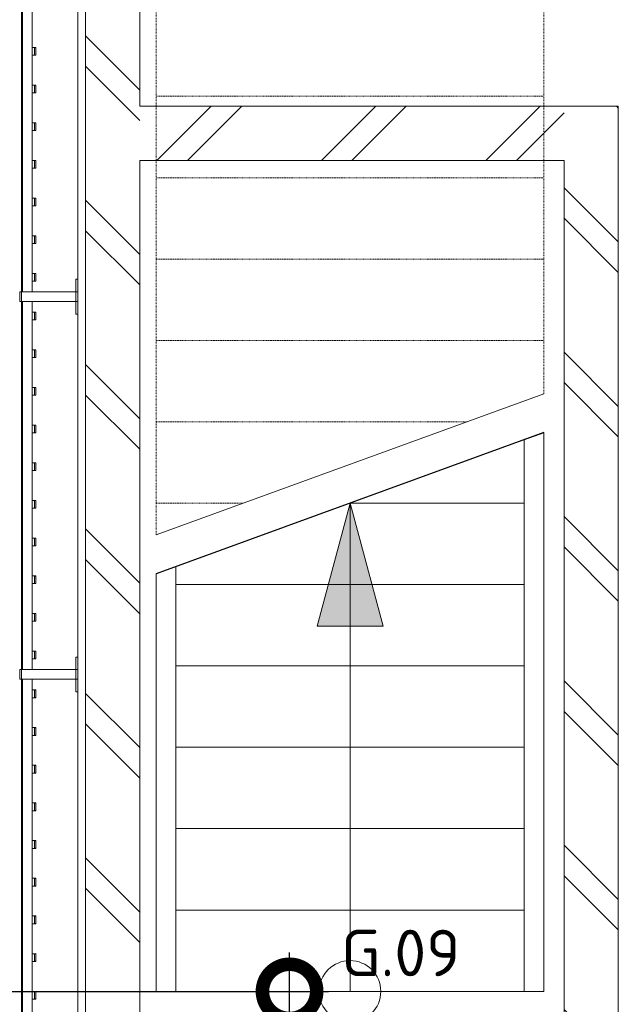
# Model space of a CAD drawing. Header units: millimetres. Extents: x 2016 to 102618, y -16590 to 68005.
# Tile 213 of 256: x 88250 to 89794, y 17367 to 19908. Entities that reach past the tile are written whole.
import ezdxf

# ---------------------------------------------------------------- set-up
doc = ezdxf.new("R2010")
doc.units = ezdxf.units.MM
for name, pattern in [('dash 2_2', [4, 2, -2]), ('dash_M', [3, 1.5, -1.5]), ('dash_S', [2, 1, -1])]:
    doc.linetypes.add(name, pattern=pattern)
for name, color, linetype, lineweight in [('A-ANNO-DIMS', 211, 'Continuous', 9), ('A-AREA-IDEN', 2, 'Continuous', 9), ('A-FLOR-HRAL', 11, 'Continuous', 13), ('A-WALL', 113, 'Continuous', 13), ('A-WALL-PATT', 111, 'Continuous', 25), ('I-FURN', 30, 'Continuous', 13), ('S-STRS', 31, 'Continuous', 13), ('S-STRS-ANNO', 31, 'Continuous', 9), ('S-STRS-MBND', 31, 'dash 2_2', 13)]:
    doc.layers.add(name, color=color, linetype=linetype, lineweight=lineweight)
doc.styles.add('ISOCPEUR_2', font='isocpeur.ttf', dxfattribs={"height": 180})
doc.styles.add('ISOCPEUR_4', font='isocpeur.ttf', dxfattribs={"height": 120})
doc.dimstyles.new('00_VCS_maatvoering_1_8_3', dxfattribs={"dimscale": 304.8, "dimtxt": 179.276612, "dimasz": 0.918635, "dimexe": 0.328084, "dimexo": 0.0625, "dimgap": 0.164042, "dimtad": 1, "dimdec": 0, "dimzin": 0, "dimdsep": 46, "dimtxsty": 'ISOCPEUR_2', "dimblk1": 'DOTSMALL', "dimblk2": 'DOTSMALL', "dimsah": 1, "dimcen": 0.09, "dimdle": 0.328084, "dimadec": 0, "dimazin": 0, "dimtfac": 1, "dimtdec": 4, "dimtix": 1, "dimtmove": 0, "dimatfit": 3, "dimfxl": 0.328084, "dimfxlon": 1, "dimtvp": 1, "dimtolj": 1, "dimtzin": 0, "dimarcsym": 2})

# ---------------------------------------------------------------- blocks, each defined once
blk = doc.blocks.new('79_VCS_FU_zitbank_kleedkamers - 79_VCS_FU_zitbank_kleedkamers-V7-00 Begane grond')
at = {"layer": 'I-FURN'}
for p, q in [((6055, 0), (6055, -5.1)), ((6055, -5.1), (6087.5, -5.1)), ((6087.5, -5), (6087.5, 0)), ((6112.5, 0), (6087.5, 0)), ((6087.5, -145), (6087.5, -5)), ((6112.5, -5), (6087.5, -5)), ((6112.5, 0), (6112.5, -5)), ((6112.5, -5), (6112.5, -145)), ((6112.5, -5.1), (6145, -5.1)), ((6145, -5.1), (6145, 0)), ((7030, 0), (7030, -5.1)), ((7030, -5.1), (7062.5, -5.1)), ((7062.5, -5), (7062.5, 0)), ((7087.5, 0), (7062.5, 0)), ((7062.5, -145), (7062.5, -5)), ((7087.5, -5), (7062.5, -5)), ((7087.5, 0), (7087.5, -5)), ((7087.5, -5), (7087.5, -145)), ((7087.5, -5.1), (7120, -5.1)), ((7120, -5.1), (7120, 0)), ((5137.5, -117.5), (6087.5, -117.5)), ((5456.7, -110.5), (5456.7, -109.5)), ((5456.7, -110.7), (5456.7, -116.5)), ((5475.7, -108.5), (5457.6, -108.5)), ((5457.7, -111.5), (5475.7, -111.5)), ((5476.7, -109.5), (5476.7, -110.5)), ((5476.7, -116.5), (5476.7, -110.8)), ((5553.9, -110.5), (5553.9, -109.5)), ((5553.9, -110.7), (5553.9, -116.5)), ((5572.9, -108.5), (5554.9, -108.5)), ((5554.9, -111.5), (5572.9, -111.5)), ((5573.9, -109.5), (5573.9, -110.5)), ((5573.9, -116.5), (5573.9, -110.8)), ((5651.1, -110.5), (5651.1, -109.5)), ((5651.1, -110.7), (5651.1, -116.5)), ((5670.1, -108.5), (5652.1, -108.5)), ((5652.1, -111.5), (5670.1, -111.5)), ((5671.1, -109.5), (5671.1, -110.5)), ((5671.1, -116.5), (5671.1, -110.8)), ((5748.3, -110.5), (5748.3, -109.5)), ((5748.3, -110.7), (5748.3, -116.5)), ((5767.4, -108.5), (5749.3, -108.5)), ((5749.3, -111.5), (5767.4, -111.5)), ((5768.3, -109.5), (5768.3, -110.5)), ((5768.3, -116.5), (5768.3, -110.8)), ((5845.6, -110.5), (5845.6, -109.5)), ((5845.6, -110.7), (5845.6, -116.5)), ((5864.6, -108.5), (5846.5, -108.5)), ((5846.6, -111.5), (5864.6, -111.5)), ((5865.6, -109.5), (5865.6, -110.5)), ((5865.6, -116.5), (5865.6, -110.8)), ((5942.8, -110.5), (5942.8, -109.5)), ((5942.8, -110.7), (5942.8, -116.5)), ((5961.8, -108.5), (5943.8, -108.5)), ((5943.8, -111.5), (5961.8, -111.5)), ((5962.8, -109.5), (5962.8, -110.5)), ((5962.8, -116.5), (5962.8, -110.8)), ((6040, -110.5), (6040, -109.5)), ((6040, -110.7), (6040, -116.5)), ((6059, -108.5), (6041, -108.5)), ((6041, -111.5), (6059, -111.5)), ((6060, -109.5), (6060, -110.5)), ((6060, -116.5), (6060, -110.8)), ((6112.5, -117.5), (7062.5, -117.5)), ((6140, -110.5), (6140, -109.5)), ((6140, -110.7), (6140, -116.5)), ((6159, -108.5), (6141, -108.5)), ((6141, -111.5), (6159, -111.5)), ((6160, -109.5), (6160, -110.5)), ((6160, -116.5), (6160, -110.8)), ((6237.2, -110.5), (6237.2, -109.5)), ((6237.2, -110.7), (6237.2, -116.5)), ((6256.3, -108.5), (6238.2, -108.5)), ((6238.2, -111.5), (6256.3, -111.5)), ((6257.2, -109.5), (6257.2, -110.5)), ((6257.2, -116.5), (6257.2, -110.8)), ((6334.4, -110.5), (6334.4, -109.5)), ((6334.4, -110.7), (6334.4, -116.5)), ((6353.5, -108.5), (6335.4, -108.5)), ((6335.4, -111.5), (6353.5, -111.5)), ((6354.4, -109.5), (6354.4, -110.5)), ((6354.4, -116.5), (6354.4, -110.8)), ((6431.7, -110.5), (6431.7, -109.5)), ((6431.7, -110.7), (6431.7, -116.5)), ((6450.7, -108.5), (6432.6, -108.5)), ((6432.7, -111.5), (6450.7, -111.5)), ((6451.7, -109.5), (6451.7, -110.5)), ((6451.7, -116.5), (6451.7, -110.8)), ((6528.9, -110.5), (6528.9, -109.5)), ((6528.9, -110.7), (6528.9, -116.5)), ((6547.9, -108.5), (6529.9, -108.5)), ((6529.9, -111.5), (6547.9, -111.5)), ((6548.9, -109.5), (6548.9, -110.5)), ((6548.9, -116.5), (6548.9, -110.8)), ((6626.1, -110.5), (6626.1, -109.5)), ((6626.1, -110.7), (6626.1, -116.5)), ((6645.1, -108.5), (6627.1, -108.5)), ((6627.1, -111.5), (6645.1, -111.5)), ((6646.1, -109.5), (6646.1, -110.5)), ((6646.1, -116.5), (6646.1, -110.8)), ((6723.3, -110.5), (6723.3, -109.5)), ((6723.3, -110.7), (6723.3, -116.5)), ((6742.4, -108.5), (6724.3, -108.5)), ((6724.3, -111.5), (6742.4, -111.5)), ((6743.3, -109.5), (6743.3, -110.5)), ((6743.3, -116.5), (6743.3, -110.8)), ((6820.6, -110.5), (6820.6, -109.5)), ((6820.6, -110.7), (6820.6, -116.5)), ((6839.6, -108.5), (6821.5, -108.5)), ((6821.6, -111.5), (6839.6, -111.5)), ((6840.6, -109.5), (6840.6, -110.5)), ((6840.6, -116.5), (6840.6, -110.8)), ((6917.8, -110.5), (6917.8, -109.5)), ((6917.8, -110.7), (6917.8, -116.5)), ((6936.8, -108.5), (6918.8, -108.5)), ((6918.8, -111.5), (6936.8, -111.5)), ((6937.8, -109.5), (6937.8, -110.5)), ((6937.8, -116.5), (6937.8, -110.8)), ((7015, -110.5), (7015, -109.5)), ((7015, -110.7), (7015, -116.5)), ((7034, -108.5), (7016, -108.5)), ((7016, -111.5), (7034, -111.5)), ((7035, -109.5), (7035, -110.5)), ((7035, -116.5), (7035, -110.8)), ((7087.5, -117.5), (8037.5, -117.5)), ((7115, -110.5), (7115, -109.5)), ((7115, -110.7), (7115, -116.5)), ((7134, -108.5), (7116, -108.5)), ((7116, -111.5), (7134, -111.5)), ((7135, -109.5), (7135, -110.5)), ((7135, -116.5), (7135, -110.8)), ((7212.2, -110.5), (7212.2, -109.5)), ((7212.2, -110.7), (7212.2, -116.5)), ((7231.3, -108.5), (7213.2, -108.5)), ((7213.2, -111.5), (7231.3, -111.5)), ((7232.2, -109.5), (7232.2, -110.5)), ((7232.2, -116.5), (7232.2, -110.8)), ((7309.4, -110.5), (7309.4, -109.5)), ((7309.4, -110.7), (7309.4, -116.5)), ((7328.5, -108.5), (7310.4, -108.5)), ((7310.4, -111.5), (7328.5, -111.5)), ((7329.4, -109.5), (7329.4, -110.5)), ((7329.4, -116.5), (7329.4, -110.8)), ((7406.7, -110.5), (7406.7, -109.5)), ((7406.7, -110.7), (7406.7, -116.5)), ((7425.7, -108.5), (7407.6, -108.5)), ((7407.7, -111.5), (7425.7, -111.5)), ((7426.7, -109.5), (7426.7, -110.5)), ((7426.7, -116.5), (7426.7, -110.8)), ((7503.9, -110.5), (7503.9, -109.5)), ((7503.9, -110.7), (7503.9, -116.5)), ((7522.9, -108.5), (7504.9, -108.5)), ((7504.9, -111.5), (7522.9, -111.5)), ((7523.9, -109.5), (7523.9, -110.5)), ((7523.9, -116.5), (7523.9, -110.8)), ((7601.1, -110.5), (7601.1, -109.5)), ((7601.1, -110.7), (7601.1, -116.5)), ((7620.1, -108.5), (7602.1, -108.5)), ((7602.1, -111.5), (7620.1, -111.5)), ((7621.1, -109.5), (7621.1, -110.5)), ((7621.1, -116.5), (7621.1, -110.8)), ((7698.3, -110.5), (7698.3, -109.5)), ((7698.3, -110.7), (7698.3, -116.5)), ((7717.4, -108.5), (7699.3, -108.5)), ((7699.3, -111.5), (7717.4, -111.5)), ((7718.3, -109.5), (7718.3, -110.5)), ((7718.3, -116.5), (7718.3, -110.8)), ((7795.6, -110.5), (7795.6, -109.5)), ((7795.6, -110.7), (7795.6, -116.5)), ((7814.6, -108.5), (7796.5, -108.5)), ((7796.6, -111.5), (7814.6, -111.5)), ((7815.6, -109.5), (7815.6, -110.5)), ((7815.6, -116.5), (7815.6, -110.8)), ((7892.8, -110.5), (7892.8, -109.5)), ((7892.8, -110.7), (7892.8, -116.5)), ((7911.8, -108.5), (7893.8, -108.5)), ((7893.8, -111.5), (7911.8, -111.5)), ((7912.8, -109.5), (7912.8, -110.5)), ((7912.8, -116.5), (7912.8, -110.8)), ((6087.5, -142.5), (5137.5, -142.5)), ((6087.5, -145), (5137.5, -145)), ((6087.5, -150), (6087.5, -145)), ((6112.5, -145), (6087.5, -145)), ((6112.5, -145), (6087.5, -145)), ((6112.5, -150), (6087.5, -150)), ((7062.5, -142.5), (6112.5, -142.5)), ((6112.5, -145), (6112.5, -150)), ((7062.5, -145), (6112.5, -145)), ((7062.5, -150), (7062.5, -145)), ((7087.5, -145), (7062.5, -145)), ((7087.5, -145), (7062.5, -145)), ((7087.5, -150), (7062.5, -150)), ((8037.5, -142.5), (7087.5, -142.5)), ((7087.5, -145), (7087.5, -150)), ((8037.5, -145), (7087.5, -145))]:
    blk.add_line(p, q, dxfattribs=at)
at = {"layer": 'I-FURN', "flags": 128}
for points in [[(5456.7, -117.5), (5456.7, -117.4), (5456.7, -117.3), (5456.7, -117.2), (5456.7, -117.1), (5456.7, -117), (5456.7, -117), (5456.7, -116.9), (5456.7, -116.8), (5456.7, -116.7), (5456.7, -116.6), (5456.7, -116.5), (5456.7, -116.4), (5456.7, -116.3), (5456.7, -116.3), (5456.7, -116.2), (5456.7, -116.1), (5456.7, -116), (5456.7, -116), (5456.7, -115.9), (5456.7, -115.8), (5456.7, -115.8), (5456.7, -115.7), (5456.7, -115.7)], [(5476.7, -115.7), (5476.7, -115.7), (5476.7, -115.8), (5476.7, -115.8), (5476.7, -115.9), (5476.7, -116), (5476.7, -116.1), (5476.7, -116.1), (5476.7, -116.2), (5476.7, -116.3), (5476.7, -116.4), (5476.7, -116.4), (5476.7, -116.5), (5476.7, -116.6), (5476.7, -116.7), (5476.7, -116.8), (5476.7, -116.9), (5476.7, -117), (5476.7, -117.1), (5476.7, -117.2), (5476.7, -117.3), (5476.7, -117.4), (5476.7, -117.5)], [(5553.9, -117.5), (5553.9, -117.4), (5553.9, -117.3), (5553.9, -117.2), (5553.9, -117.1), (5553.9, -117), (5553.9, -117), (5553.9, -116.9), (5553.9, -116.8), (5553.9, -116.7), (5553.9, -116.6), (5553.9, -116.5), (5553.9, -116.4), (5553.9, -116.3), (5553.9, -116.3), (5553.9, -116.2), (5553.9, -116.1), (5553.9, -116), (5553.9, -116), (5553.9, -115.9), (5553.9, -115.8), (5553.9, -115.8), (5553.9, -115.7), (5553.9, -115.7)], [(5573.9, -115.7), (5573.9, -115.7), (5573.9, -115.8), (5573.9, -115.8), (5573.9, -115.9), (5573.9, -116), (5573.9, -116.1), (5573.9, -116.1), (5573.9, -116.2), (5573.9, -116.3), (5573.9, -116.4), (5573.9, -116.4), (5573.9, -116.5), (5573.9, -116.6), (5573.9, -116.7), (5573.9, -116.8), (5573.9, -116.9), (5573.9, -117), (5573.9, -117.1), (5573.9, -117.2), (5573.9, -117.3), (5573.9, -117.4), (5573.9, -117.5)], [(5651.1, -117.5), (5651.1, -117.4), (5651.1, -117.3), (5651.1, -117.2), (5651.1, -117.1), (5651.1, -117), (5651.1, -117), (5651.1, -116.9), (5651.1, -116.8), (5651.1, -116.7), (5651.1, -116.6), (5651.1, -116.5), (5651.1, -116.4), (5651.1, -116.3), (5651.1, -116.3), (5651.1, -116.2), (5651.1, -116.1), (5651.1, -116), (5651.1, -116), (5651.1, -115.9), (5651.1, -115.8), (5651.1, -115.8), (5651.1, -115.7), (5651.1, -115.7)], [(5671.1, -115.7), (5671.1, -115.7), (5671.1, -115.8), (5671.1, -115.8), (5671.1, -115.9), (5671.1, -116), (5671.1, -116.1), (5671.1, -116.1), (5671.1, -116.2), (5671.1, -116.3), (5671.1, -116.4), (5671.1, -116.4), (5671.1, -116.5), (5671.1, -116.6), (5671.1, -116.7), (5671.1, -116.8), (5671.1, -116.9), (5671.1, -117), (5671.1, -117.1), (5671.1, -117.2), (5671.1, -117.3), (5671.1, -117.4), (5671.1, -117.5)], [(5748.3, -117.5), (5748.3, -117.4), (5748.3, -117.3), (5748.3, -117.2), (5748.3, -117.1), (5748.3, -117), (5748.3, -117), (5748.3, -116.9), (5748.3, -116.8), (5748.3, -116.7), (5748.3, -116.6), (5748.3, -116.5), (5748.3, -116.4), (5748.3, -116.3), (5748.3, -116.3), (5748.3, -116.2), (5748.3, -116.1), (5748.3, -116), (5748.3, -116), (5748.3, -115.9), (5748.3, -115.8), (5748.3, -115.8), (5748.3, -115.7), (5748.3, -115.7)], [(5768.3, -115.7), (5768.3, -115.7), (5768.3, -115.8), (5768.3, -115.8), (5768.3, -115.9), (5768.3, -116), (5768.3, -116.1), (5768.3, -116.1), (5768.3, -116.2), (5768.3, -116.3), (5768.3, -116.4), (5768.3, -116.4), (5768.3, -116.5), (5768.3, -116.6), (5768.3, -116.7), (5768.3, -116.8), (5768.3, -116.9), (5768.3, -117), (5768.3, -117.1), (5768.3, -117.2), (5768.3, -117.3), (5768.3, -117.4), (5768.3, -117.5)], [(5845.6, -117.5), (5845.6, -117.4), (5845.6, -117.3), (5845.6, -117.2), (5845.6, -117.1), (5845.6, -117), (5845.6, -117), (5845.6, -116.9), (5845.6, -116.8), (5845.6, -116.7), (5845.6, -116.6), (5845.6, -116.5), (5845.6, -116.4), (5845.6, -116.3), (5845.6, -116.3), (5845.6, -116.2), (5845.6, -116.1), (5845.6, -116), (5845.6, -116), (5845.6, -115.9), (5845.6, -115.8), (5845.6, -115.8), (5845.6, -115.7), (5845.6, -115.7)], [(5865.6, -115.7), (5865.6, -115.7), (5865.6, -115.8), (5865.6, -115.8), (5865.6, -115.9), (5865.6, -116), (5865.6, -116.1), (5865.6, -116.1), (5865.6, -116.2), (5865.6, -116.3), (5865.6, -116.4), (5865.6, -116.4), (5865.6, -116.5), (5865.6, -116.6), (5865.6, -116.7), (5865.6, -116.8), (5865.6, -116.9), (5865.6, -117), (5865.6, -117.1), (5865.6, -117.2), (5865.6, -117.3), (5865.6, -117.4), (5865.6, -117.5)], [(5942.8, -117.5), (5942.8, -117.4), (5942.8, -117.3), (5942.8, -117.2), (5942.8, -117.1), (5942.8, -117), (5942.8, -117), (5942.8, -116.9), (5942.8, -116.8), (5942.8, -116.7), (5942.8, -116.6), (5942.8, -116.5), (5942.8, -116.4), (5942.8, -116.3), (5942.8, -116.3), (5942.8, -116.2), (5942.8, -116.1), (5942.8, -116), (5942.8, -116), (5942.8, -115.9), (5942.8, -115.8), (5942.8, -115.8), (5942.8, -115.7), (5942.8, -115.7)], [(5962.8, -115.7), (5962.8, -115.7), (5962.8, -115.8), (5962.8, -115.8), (5962.8, -115.9), (5962.8, -116), (5962.8, -116.1), (5962.8, -116.1), (5962.8, -116.2), (5962.8, -116.3), (5962.8, -116.4), (5962.8, -116.4), (5962.8, -116.5), (5962.8, -116.6), (5962.8, -116.7), (5962.8, -116.8), (5962.8, -116.9), (5962.8, -117), (5962.8, -117.1), (5962.8, -117.2), (5962.8, -117.3), (5962.8, -117.4), (5962.8, -117.5)], [(6040, -117.5), (6040, -117.4), (6040, -117.3), (6040, -117.2), (6040, -117.1), (6040, -117), (6040, -117), (6040, -116.9), (6040, -116.8), (6040, -116.7), (6040, -116.6), (6040, -116.5), (6040, -116.4), (6040, -116.3), (6040, -116.3), (6040, -116.2), (6040, -116.1), (6040, -116), (6040, -116), (6040, -115.9), (6040, -115.8), (6040, -115.8), (6040, -115.7), (6040, -115.7)], [(6060, -115.7), (6060, -115.7), (6060, -115.8), (6060, -115.8), (6060, -115.9), (6060, -116), (6060, -116.1), (6060, -116.1), (6060, -116.2), (6060, -116.3), (6060, -116.4), (6060, -116.4), (6060, -116.5), (6060, -116.6), (6060, -116.7), (6060, -116.8), (6060, -116.9), (6060, -117), (6060, -117.1), (6060, -117.2), (6060, -117.3), (6060, -117.4), (6060, -117.5)], [(6140, -117.5), (6140, -117.4), (6140, -117.3), (6140, -117.2), (6140, -117.1), (6140, -117), (6140, -117), (6140, -116.9), (6140, -116.8), (6140, -116.7), (6140, -116.6), (6140, -116.5), (6140, -116.4), (6140, -116.3), (6140, -116.3), (6140, -116.2), (6140, -116.1), (6140, -116), (6140, -116), (6140, -115.9), (6140, -115.8), (6140, -115.8), (6140, -115.7), (6140, -115.7)], [(6160, -115.7), (6160, -115.7), (6160, -115.8), (6160, -115.8), (6160, -115.9), (6160, -116), (6160, -116.1), (6160, -116.1), (6160, -116.2), (6160, -116.3), (6160, -116.4), (6160, -116.4), (6160, -116.5), (6160, -116.6), (6160, -116.7), (6160, -116.8), (6160, -116.9), (6160, -117), (6160, -117.1), (6160, -117.2), (6160, -117.3), (6160, -117.4), (6160, -117.5)], [(6237.2, -117.5), (6237.2, -117.4), (6237.2, -117.3), (6237.2, -117.2), (6237.2, -117.1), (6237.2, -117), (6237.2, -117), (6237.2, -116.9), (6237.2, -116.8), (6237.2, -116.7), (6237.2, -116.6), (6237.2, -116.5), (6237.2, -116.4), (6237.2, -116.3), (6237.2, -116.3), (6237.2, -116.2), (6237.2, -116.1), (6237.2, -116), (6237.2, -116), (6237.2, -115.9), (6237.2, -115.8), (6237.2, -115.8), (6237.2, -115.7), (6237.2, -115.7)], [(6257.2, -115.7), (6257.2, -115.7), (6257.2, -115.8), (6257.2, -115.8), (6257.2, -115.9), (6257.2, -116), (6257.2, -116.1), (6257.2, -116.1), (6257.2, -116.2), (6257.2, -116.3), (6257.2, -116.4), (6257.2, -116.4), (6257.2, -116.5), (6257.2, -116.6), (6257.2, -116.7), (6257.2, -116.8), (6257.2, -116.9), (6257.2, -117), (6257.2, -117.1), (6257.2, -117.2), (6257.2, -117.3), (6257.2, -117.4), (6257.2, -117.5)], [(6334.4, -117.5), (6334.4, -117.4), (6334.4, -117.3), (6334.4, -117.2), (6334.4, -117.1), (6334.4, -117), (6334.4, -117), (6334.4, -116.9), (6334.4, -116.8), (6334.4, -116.7), (6334.4, -116.6), (6334.4, -116.5), (6334.4, -116.4), (6334.4, -116.3), (6334.4, -116.3), (6334.4, -116.2), (6334.4, -116.1), (6334.4, -116), (6334.4, -116), (6334.4, -115.9), (6334.4, -115.8), (6334.4, -115.8), (6334.4, -115.7), (6334.4, -115.7)], [(6354.4, -115.7), (6354.4, -115.7), (6354.4, -115.8), (6354.4, -115.8), (6354.4, -115.9), (6354.4, -116), (6354.4, -116.1), (6354.4, -116.1), (6354.4, -116.2), (6354.4, -116.3), (6354.4, -116.4), (6354.4, -116.4), (6354.4, -116.5), (6354.4, -116.6), (6354.4, -116.7), (6354.4, -116.8), (6354.4, -116.9), (6354.4, -117), (6354.4, -117.1), (6354.4, -117.2), (6354.4, -117.3), (6354.4, -117.4), (6354.4, -117.5)], [(6431.7, -117.5), (6431.7, -117.4), (6431.7, -117.3), (6431.7, -117.2), (6431.7, -117.1), (6431.7, -117), (6431.7, -117), (6431.7, -116.9), (6431.7, -116.8), (6431.7, -116.7), (6431.7, -116.6), (6431.7, -116.5), (6431.7, -116.4), (6431.7, -116.3), (6431.7, -116.3), (6431.7, -116.2), (6431.7, -116.1), (6431.7, -116), (6431.7, -116), (6431.7, -115.9), (6431.7, -115.8), (6431.7, -115.8), (6431.7, -115.7), (6431.7, -115.7)], [(6451.7, -115.7), (6451.7, -115.7), (6451.7, -115.8), (6451.7, -115.8), (6451.7, -115.9), (6451.7, -116), (6451.7, -116.1), (6451.7, -116.1), (6451.7, -116.2), (6451.7, -116.3), (6451.7, -116.4), (6451.7, -116.4), (6451.7, -116.5), (6451.7, -116.6), (6451.7, -116.7), (6451.7, -116.8), (6451.7, -116.9), (6451.7, -117), (6451.7, -117.1), (6451.7, -117.2), (6451.7, -117.3), (6451.7, -117.4), (6451.7, -117.5)], [(6528.9, -117.5), (6528.9, -117.4), (6528.9, -117.3), (6528.9, -117.2), (6528.9, -117.1), (6528.9, -117), (6528.9, -117), (6528.9, -116.9), (6528.9, -116.8), (6528.9, -116.7), (6528.9, -116.6), (6528.9, -116.5), (6528.9, -116.4), (6528.9, -116.3), (6528.9, -116.3), (6528.9, -116.2), (6528.9, -116.1), (6528.9, -116), (6528.9, -116), (6528.9, -115.9), (6528.9, -115.8), (6528.9, -115.8), (6528.9, -115.7), (6528.9, -115.7)], [(6548.9, -115.7), (6548.9, -115.7), (6548.9, -115.8), (6548.9, -115.8), (6548.9, -115.9), (6548.9, -116), (6548.9, -116.1), (6548.9, -116.1), (6548.9, -116.2), (6548.9, -116.3), (6548.9, -116.4), (6548.9, -116.4), (6548.9, -116.5), (6548.9, -116.6), (6548.9, -116.7), (6548.9, -116.8), (6548.9, -116.9), (6548.9, -117), (6548.9, -117.1), (6548.9, -117.2), (6548.9, -117.3), (6548.9, -117.4), (6548.9, -117.5)], [(6626.1, -117.5), (6626.1, -117.4), (6626.1, -117.3), (6626.1, -117.2), (6626.1, -117.1), (6626.1, -117), (6626.1, -117), (6626.1, -116.9), (6626.1, -116.8), (6626.1, -116.7), (6626.1, -116.6), (6626.1, -116.5), (6626.1, -116.4), (6626.1, -116.3), (6626.1, -116.3), (6626.1, -116.2), (6626.1, -116.1), (6626.1, -116), (6626.1, -116), (6626.1, -115.9), (6626.1, -115.8), (6626.1, -115.8), (6626.1, -115.7), (6626.1, -115.7)], [(6646.1, -115.7), (6646.1, -115.7), (6646.1, -115.8), (6646.1, -115.8), (6646.1, -115.9), (6646.1, -116), (6646.1, -116.1), (6646.1, -116.1), (6646.1, -116.2), (6646.1, -116.3), (6646.1, -116.4), (6646.1, -116.4), (6646.1, -116.5), (6646.1, -116.6), (6646.1, -116.7), (6646.1, -116.8), (6646.1, -116.9), (6646.1, -117), (6646.1, -117.1), (6646.1, -117.2), (6646.1, -117.3), (6646.1, -117.4), (6646.1, -117.5)], [(6723.3, -117.5), (6723.3, -117.4), (6723.3, -117.3), (6723.3, -117.2), (6723.3, -117.1), (6723.3, -117), (6723.3, -117), (6723.3, -116.9), (6723.3, -116.8), (6723.3, -116.7), (6723.3, -116.6), (6723.3, -116.5), (6723.3, -116.4), (6723.3, -116.3), (6723.3, -116.3), (6723.3, -116.2), (6723.3, -116.1), (6723.3, -116), (6723.3, -116), (6723.3, -115.9), (6723.3, -115.8), (6723.3, -115.8), (6723.3, -115.7), (6723.3, -115.7)], [(6743.3, -115.7), (6743.3, -115.7), (6743.3, -115.8), (6743.3, -115.8), (6743.3, -115.9), (6743.3, -116), (6743.3, -116.1), (6743.3, -116.1), (6743.3, -116.2), (6743.3, -116.3), (6743.3, -116.4), (6743.3, -116.4), (6743.3, -116.5), (6743.3, -116.6), (6743.3, -116.7), (6743.3, -116.8), (6743.3, -116.9), (6743.3, -117), (6743.3, -117.1), (6743.3, -117.2), (6743.3, -117.3), (6743.3, -117.4), (6743.3, -117.5)], [(6820.6, -117.5), (6820.6, -117.4), (6820.6, -117.3), (6820.6, -117.2), (6820.6, -117.1), (6820.6, -117), (6820.6, -117), (6820.6, -116.9), (6820.6, -116.8), (6820.6, -116.7), (6820.6, -116.6), (6820.6, -116.5), (6820.6, -116.4), (6820.6, -116.3), (6820.6, -116.3), (6820.6, -116.2), (6820.6, -116.1), (6820.6, -116), (6820.6, -116), (6820.6, -115.9), (6820.6, -115.8), (6820.6, -115.8), (6820.6, -115.7), (6820.6, -115.7)], [(6840.6, -115.7), (6840.6, -115.7), (6840.6, -115.8), (6840.6, -115.8), (6840.6, -115.9), (6840.6, -116), (6840.6, -116.1), (6840.6, -116.1), (6840.6, -116.2), (6840.6, -116.3), (6840.6, -116.4), (6840.6, -116.4), (6840.6, -116.5), (6840.6, -116.6), (6840.6, -116.7), (6840.6, -116.8), (6840.6, -116.9), (6840.6, -117), (6840.6, -117.1), (6840.6, -117.2), (6840.6, -117.3), (6840.6, -117.4), (6840.6, -117.5)], [(6917.8, -117.5), (6917.8, -117.4), (6917.8, -117.3), (6917.8, -117.2), (6917.8, -117.1), (6917.8, -117), (6917.8, -117), (6917.8, -116.9), (6917.8, -116.8), (6917.8, -116.7), (6917.8, -116.6), (6917.8, -116.5), (6917.8, -116.4), (6917.8, -116.3), (6917.8, -116.3), (6917.8, -116.2), (6917.8, -116.1), (6917.8, -116), (6917.8, -116), (6917.8, -115.9), (6917.8, -115.8), (6917.8, -115.8), (6917.8, -115.7), (6917.8, -115.7)], [(6937.8, -115.7), (6937.8, -115.7), (6937.8, -115.8), (6937.8, -115.8), (6937.8, -115.9), (6937.8, -116), (6937.8, -116.1), (6937.8, -116.1), (6937.8, -116.2), (6937.8, -116.3), (6937.8, -116.4), (6937.8, -116.4), (6937.8, -116.5), (6937.8, -116.6), (6937.8, -116.7), (6937.8, -116.8), (6937.8, -116.9), (6937.8, -117), (6937.8, -117.1), (6937.8, -117.2), (6937.8, -117.3), (6937.8, -117.4), (6937.8, -117.5)], [(7015, -117.5), (7015, -117.4), (7015, -117.3), (7015, -117.2), (7015, -117.1), (7015, -117), (7015, -117), (7015, -116.9), (7015, -116.8), (7015, -116.7), (7015, -116.6), (7015, -116.5), (7015, -116.4), (7015, -116.3), (7015, -116.3), (7015, -116.2), (7015, -116.1), (7015, -116), (7015, -116), (7015, -115.9), (7015, -115.8), (7015, -115.8), (7015, -115.7), (7015, -115.7)], [(7035, -115.7), (7035, -115.7), (7035, -115.8), (7035, -115.8), (7035, -115.9), (7035, -116), (7035, -116.1), (7035, -116.1), (7035, -116.2), (7035, -116.3), (7035, -116.4), (7035, -116.4), (7035, -116.5), (7035, -116.6), (7035, -116.7), (7035, -116.8), (7035, -116.9), (7035, -117), (7035, -117.1), (7035, -117.2), (7035, -117.3), (7035, -117.4), (7035, -117.5)], [(7115, -117.5), (7115, -117.4), (7115, -117.3), (7115, -117.2), (7115, -117.1), (7115, -117), (7115, -117), (7115, -116.9), (7115, -116.8), (7115, -116.7), (7115, -116.6), (7115, -116.5), (7115, -116.4), (7115, -116.3), (7115, -116.3), (7115, -116.2), (7115, -116.1), (7115, -116), (7115, -116), (7115, -115.9), (7115, -115.8), (7115, -115.8), (7115, -115.7), (7115, -115.7)], [(7135, -115.7), (7135, -115.7), (7135, -115.8), (7135, -115.8), (7135, -115.9), (7135, -116), (7135, -116.1), (7135, -116.1), (7135, -116.2), (7135, -116.3), (7135, -116.4), (7135, -116.4), (7135, -116.5), (7135, -116.6), (7135, -116.7), (7135, -116.8), (7135, -116.9), (7135, -117), (7135, -117.1), (7135, -117.2), (7135, -117.3), (7135, -117.4), (7135, -117.5)], [(7212.2, -117.5), (7212.2, -117.4), (7212.2, -117.3), (7212.2, -117.2), (7212.2, -117.1), (7212.2, -117), (7212.2, -117), (7212.2, -116.9), (7212.2, -116.8), (7212.2, -116.7), (7212.2, -116.6), (7212.2, -116.5), (7212.2, -116.4), (7212.2, -116.3), (7212.2, -116.3), (7212.2, -116.2), (7212.2, -116.1), (7212.2, -116), (7212.2, -116), (7212.2, -115.9), (7212.2, -115.8), (7212.2, -115.8), (7212.2, -115.7), (7212.2, -115.7)], [(7232.2, -115.7), (7232.2, -115.7), (7232.2, -115.8), (7232.2, -115.8), (7232.2, -115.9), (7232.2, -116), (7232.2, -116.1), (7232.2, -116.1), (7232.2, -116.2), (7232.2, -116.3), (7232.2, -116.4), (7232.2, -116.4), (7232.2, -116.5), (7232.2, -116.6), (7232.2, -116.7), (7232.2, -116.8), (7232.2, -116.9), (7232.2, -117), (7232.2, -117.1), (7232.2, -117.2), (7232.2, -117.3), (7232.2, -117.4), (7232.2, -117.5)], [(7309.4, -117.5), (7309.4, -117.4), (7309.4, -117.3), (7309.4, -117.2), (7309.4, -117.1), (7309.4, -117), (7309.4, -117), (7309.4, -116.9), (7309.4, -116.8), (7309.4, -116.7), (7309.4, -116.6), (7309.4, -116.5), (7309.4, -116.4), (7309.4, -116.3), (7309.4, -116.3), (7309.4, -116.2), (7309.4, -116.1), (7309.4, -116), (7309.4, -116), (7309.4, -115.9), (7309.4, -115.8), (7309.4, -115.8), (7309.4, -115.7), (7309.4, -115.7)], [(7329.4, -115.7), (7329.4, -115.7), (7329.4, -115.8), (7329.4, -115.8), (7329.4, -115.9), (7329.4, -116), (7329.4, -116.1), (7329.4, -116.1), (7329.4, -116.2), (7329.4, -116.3), (7329.4, -116.4), (7329.4, -116.4), (7329.4, -116.5), (7329.4, -116.6), (7329.4, -116.7), (7329.4, -116.8), (7329.4, -116.9), (7329.4, -117), (7329.4, -117.1), (7329.4, -117.2), (7329.4, -117.3), (7329.4, -117.4), (7329.4, -117.5)], [(7406.7, -117.5), (7406.7, -117.4), (7406.7, -117.3), (7406.7, -117.2), (7406.7, -117.1), (7406.7, -117), (7406.7, -117), (7406.7, -116.9), (7406.7, -116.8), (7406.7, -116.7), (7406.7, -116.6), (7406.7, -116.5), (7406.7, -116.4), (7406.7, -116.3), (7406.7, -116.3), (7406.7, -116.2), (7406.7, -116.1), (7406.7, -116), (7406.7, -116), (7406.7, -115.9), (7406.7, -115.8), (7406.7, -115.8), (7406.7, -115.7), (7406.7, -115.7)], [(7426.7, -115.7), (7426.7, -115.7), (7426.7, -115.8), (7426.7, -115.8), (7426.7, -115.9), (7426.7, -116), (7426.7, -116.1), (7426.7, -116.1), (7426.7, -116.2), (7426.7, -116.3), (7426.7, -116.4), (7426.7, -116.4), (7426.7, -116.5), (7426.7, -116.6), (7426.7, -116.7), (7426.7, -116.8), (7426.7, -116.9), (7426.7, -117), (7426.7, -117.1), (7426.7, -117.2), (7426.7, -117.3), (7426.7, -117.4), (7426.7, -117.5)], [(7503.9, -117.5), (7503.9, -117.4), (7503.9, -117.3), (7503.9, -117.2), (7503.9, -117.1), (7503.9, -117), (7503.9, -117), (7503.9, -116.9), (7503.9, -116.8), (7503.9, -116.7), (7503.9, -116.6), (7503.9, -116.5), (7503.9, -116.4), (7503.9, -116.3), (7503.9, -116.3), (7503.9, -116.2), (7503.9, -116.1), (7503.9, -116), (7503.9, -116), (7503.9, -115.9), (7503.9, -115.8), (7503.9, -115.8), (7503.9, -115.7), (7503.9, -115.7)], [(7523.9, -115.7), (7523.9, -115.7), (7523.9, -115.8), (7523.9, -115.8), (7523.9, -115.9), (7523.9, -116), (7523.9, -116.1), (7523.9, -116.1), (7523.9, -116.2), (7523.9, -116.3), (7523.9, -116.4), (7523.9, -116.4), (7523.9, -116.5), (7523.9, -116.6), (7523.9, -116.7), (7523.9, -116.8), (7523.9, -116.9), (7523.9, -117), (7523.9, -117.1), (7523.9, -117.2), (7523.9, -117.3), (7523.9, -117.4), (7523.9, -117.5)], [(7601.1, -117.5), (7601.1, -117.4), (7601.1, -117.3), (7601.1, -117.2), (7601.1, -117.1), (7601.1, -117), (7601.1, -117), (7601.1, -116.9), (7601.1, -116.8), (7601.1, -116.7), (7601.1, -116.6), (7601.1, -116.5), (7601.1, -116.4), (7601.1, -116.3), (7601.1, -116.3), (7601.1, -116.2), (7601.1, -116.1), (7601.1, -116), (7601.1, -116), (7601.1, -115.9), (7601.1, -115.8), (7601.1, -115.8), (7601.1, -115.7), (7601.1, -115.7)], [(7621.1, -115.7), (7621.1, -115.7), (7621.1, -115.8), (7621.1, -115.8), (7621.1, -115.9), (7621.1, -116), (7621.1, -116.1), (7621.1, -116.1), (7621.1, -116.2), (7621.1, -116.3), (7621.1, -116.4), (7621.1, -116.4), (7621.1, -116.5), (7621.1, -116.6), (7621.1, -116.7), (7621.1, -116.8), (7621.1, -116.9), (7621.1, -117), (7621.1, -117.1), (7621.1, -117.2), (7621.1, -117.3), (7621.1, -117.4), (7621.1, -117.5)], [(7698.3, -117.5), (7698.3, -117.4), (7698.3, -117.3), (7698.3, -117.2), (7698.3, -117.1), (7698.3, -117), (7698.3, -117), (7698.3, -116.9), (7698.3, -116.8), (7698.3, -116.7), (7698.3, -116.6), (7698.3, -116.5), (7698.3, -116.4), (7698.3, -116.3), (7698.3, -116.3), (7698.3, -116.2), (7698.3, -116.1), (7698.3, -116), (7698.3, -116), (7698.3, -115.9), (7698.3, -115.8), (7698.3, -115.8), (7698.3, -115.7), (7698.3, -115.7)], [(7718.3, -115.7), (7718.3, -115.7), (7718.3, -115.8), (7718.3, -115.8), (7718.3, -115.9), (7718.3, -116), (7718.3, -116.1), (7718.3, -116.1), (7718.3, -116.2), (7718.3, -116.3), (7718.3, -116.4), (7718.3, -116.4), (7718.3, -116.5), (7718.3, -116.6), (7718.3, -116.7), (7718.3, -116.8), (7718.3, -116.9), (7718.3, -117), (7718.3, -117.1), (7718.3, -117.2), (7718.3, -117.3), (7718.3, -117.4), (7718.3, -117.5)], [(7795.6, -117.5), (7795.6, -117.4), (7795.6, -117.3), (7795.6, -117.2), (7795.6, -117.1), (7795.6, -117), (7795.6, -117), (7795.6, -116.9), (7795.6, -116.8), (7795.6, -116.7), (7795.6, -116.6), (7795.6, -116.5), (7795.6, -116.4), (7795.6, -116.3), (7795.6, -116.3), (7795.6, -116.2), (7795.6, -116.1), (7795.6, -116), (7795.6, -116), (7795.6, -115.9), (7795.6, -115.8), (7795.6, -115.8), (7795.6, -115.7), (7795.6, -115.7)], [(7815.6, -115.7), (7815.6, -115.7), (7815.6, -115.8), (7815.6, -115.8), (7815.6, -115.9), (7815.6, -116), (7815.6, -116.1), (7815.6, -116.1), (7815.6, -116.2), (7815.6, -116.3), (7815.6, -116.4), (7815.6, -116.4), (7815.6, -116.5), (7815.6, -116.6), (7815.6, -116.7), (7815.6, -116.8), (7815.6, -116.9), (7815.6, -117), (7815.6, -117.1), (7815.6, -117.2), (7815.6, -117.3), (7815.6, -117.4), (7815.6, -117.5)], [(7892.8, -117.5), (7892.8, -117.4), (7892.8, -117.3), (7892.8, -117.2), (7892.8, -117.1), (7892.8, -117), (7892.8, -117), (7892.8, -116.9), (7892.8, -116.8), (7892.8, -116.7), (7892.8, -116.6), (7892.8, -116.5), (7892.8, -116.4), (7892.8, -116.3), (7892.8, -116.3), (7892.8, -116.2), (7892.8, -116.1), (7892.8, -116), (7892.8, -116), (7892.8, -115.9), (7892.8, -115.8), (7892.8, -115.8), (7892.8, -115.7), (7892.8, -115.7)], [(7912.8, -115.7), (7912.8, -115.7), (7912.8, -115.8), (7912.8, -115.8), (7912.8, -115.9), (7912.8, -116), (7912.8, -116.1), (7912.8, -116.1), (7912.8, -116.2), (7912.8, -116.3), (7912.8, -116.4), (7912.8, -116.4), (7912.8, -116.5), (7912.8, -116.6), (7912.8, -116.7), (7912.8, -116.8), (7912.8, -116.9), (7912.8, -117), (7912.8, -117.1), (7912.8, -117.2), (7912.8, -117.3), (7912.8, -117.4), (7912.8, -117.5)]]:
    blk.add_lwpolyline(points, dxfattribs=at)
at = {"layer": 'I-FURN'}
for centre, radius, start, end in [((5457.6, -109.5), 0.978, 90, 180), ((5457.7, -110.5), 1, 180, 270), ((5475.7, -109.5), 0.966, 0, 90), ((5475.7, -110.5), 0.962, 270, 360), ((5554.9, -109.5), 0.978, 90, 180), ((5554.9, -110.5), 1, 180, 270), ((5572.9, -109.5), 0.966, 0, 90), ((5572.9, -110.5), 0.962, 270, 360), ((5652.1, -109.5), 0.978, 90, 180), ((5652.1, -110.5), 1, 180, 270), ((5670.1, -109.5), 0.966, 0, 90), ((5670.1, -110.5), 0.962, 270, 360), ((5749.3, -109.5), 0.978, 90, 180), ((5749.3, -110.5), 1, 180, 270), ((5767.4, -109.5), 0.966, 0, 90), ((5767.4, -110.5), 0.962, 270, 360), ((5846.5, -109.5), 0.978, 90, 180), ((5846.6, -110.5), 1, 180, 270), ((5864.6, -109.5), 0.966, 0, 90), ((5864.6, -110.5), 0.962, 270, 360), ((5943.8, -109.5), 0.978, 90, 180), ((5943.8, -110.5), 1, 180, 270), ((5961.8, -109.5), 0.966, 0, 90), ((5961.8, -110.5), 0.962, 270, 360), ((6041, -109.5), 0.978, 90, 180), ((6041, -110.5), 1, 180, 270), ((6059, -109.5), 0.966, 0, 90), ((6059, -110.5), 0.962, 270, 360), ((6141, -109.5), 0.978, 90, 180), ((6141, -110.5), 1, 180, 270), ((6159, -109.5), 0.966, 0, 90), ((6159, -110.5), 0.962, 270, 360), ((6238.2, -109.5), 0.978, 90, 180), ((6238.2, -110.5), 1, 180, 270), ((6256.3, -109.5), 0.966, 0, 90), ((6256.3, -110.5), 0.962, 270, 360), ((6335.4, -109.5), 0.978, 90, 180), ((6335.4, -110.5), 1, 180, 270), ((6353.5, -109.5), 0.966, 0, 90), ((6353.5, -110.5), 0.962, 270, 360), ((6432.6, -109.5), 0.978, 90, 180), ((6432.7, -110.5), 1, 180, 270), ((6450.7, -109.5), 0.966, 0, 90), ((6450.7, -110.5), 0.962, 270, 360), ((6529.9, -109.5), 0.978, 90, 180), ((6529.9, -110.5), 1, 180, 270), ((6547.9, -109.5), 0.966, 0, 90), ((6547.9, -110.5), 0.962, 270, 360), ((6627.1, -109.5), 0.978, 90, 180), ((6627.1, -110.5), 1, 180, 270), ((6645.1, -109.5), 0.966, 0, 90), ((6645.1, -110.5), 0.962, 270, 360), ((6724.3, -109.5), 0.978, 90, 180), ((6724.3, -110.5), 1, 180, 270), ((6742.4, -109.5), 0.966, 0, 90), ((6742.4, -110.5), 0.962, 270, 360), ((6821.5, -109.5), 0.978, 90, 180), ((6821.6, -110.5), 1, 180, 270), ((6839.6, -109.5), 0.966, 0, 90), ((6839.6, -110.5), 0.962, 270, 360), ((6918.8, -109.5), 0.978, 90, 180), ((6918.8, -110.5), 1, 180, 270), ((6936.8, -109.5), 0.966, 0, 90), ((6936.8, -110.5), 0.962, 270, 360), ((7016, -109.5), 0.978, 90, 180), ((7016, -110.5), 1, 180, 270), ((7034, -109.5), 0.966, 0, 90), ((7034, -110.5), 0.962, 270, 360), ((7116, -109.5), 0.978, 90, 180), ((7116, -110.5), 1, 180, 270), ((7134, -109.5), 0.966, 0, 90), ((7134, -110.5), 0.962, 270, 360), ((7213.2, -109.5), 0.978, 90, 180), ((7213.2, -110.5), 1, 180, 270), ((7231.3, -109.5), 0.966, 0, 90), ((7231.3, -110.5), 0.962, 270, 360), ((7310.4, -109.5), 0.978, 90, 180), ((7310.4, -110.5), 1, 180, 270), ((7328.5, -109.5), 0.966, 0, 90), ((7328.5, -110.5), 0.962, 270, 360), ((7407.6, -109.5), 0.978, 90, 180), ((7407.7, -110.5), 1, 180, 270), ((7425.7, -109.5), 0.966, 0, 90), ((7425.7, -110.5), 0.962, 270, 360), ((7504.9, -109.5), 0.978, 90, 180), ((7504.9, -110.5), 1, 180, 270), ((7522.9, -109.5), 0.966, 0, 90), ((7522.9, -110.5), 0.962, 270, 360), ((7602.1, -109.5), 0.978, 90, 180), ((7602.1, -110.5), 1, 180, 270), ((7620.1, -109.5), 0.966, 0, 90), ((7620.1, -110.5), 0.962, 270, 360), ((7699.3, -109.5), 0.978, 90, 180), ((7699.3, -110.5), 1, 180, 270), ((7717.4, -109.5), 0.966, 0, 90), ((7717.4, -110.5), 0.962, 270, 360), ((7796.5, -109.5), 0.978, 90, 180), ((7796.6, -110.5), 1, 180, 270), ((7814.6, -109.5), 0.966, 0, 90), ((7814.6, -110.5), 0.962, 270, 360), ((7893.8, -109.5), 0.978, 90, 180), ((7893.8, -110.5), 1, 180, 270), ((7911.8, -109.5), 0.966, 0, 90), ((7911.8, -110.5), 0.962, 270, 360)]:
    blk.add_arc(centre, radius, start, end, dxfattribs=at)
for centre, major_axis, start_param, end_param in [((5457.6, -109.5), (0.978, 0), 1.570796, 3.140513), ((5457.7, -110.5), (-1, 0), 0.001, 1.570796), ((5475.7, -109.5), (0.966, 0), 0.001117, 1.570796), ((5475.7, -110.5), (0.962, 0), 4.712389, 6.282063), ((5554.9, -109.5), (0.978, 0), 1.570796, 3.140513), ((5554.9, -110.5), (1, 0), 3.142593, 4.712389), ((5572.9, -109.5), (0.966, 0), 0.001117, 1.570796), ((5572.9, -110.5), (0.962, 0), 4.712389, 6.282063), ((5652.1, -109.5), (0.978, 0), 1.570796, 3.140513), ((5652.1, -110.5), (1, 0), 3.142593, 4.712389), ((5670.1, -109.5), (0.966, 0), 0.001117, 1.570796), ((5670.1, -110.5), (0.962, 0), 4.712389, 6.282063), ((5749.3, -109.5), (0.978, 0), 1.570796, 3.140513), ((5749.3, -110.5), (-1, 0), 0.001, 1.570796), ((5767.4, -109.5), (0.966, 0), 0.001117, 1.570796), ((5767.4, -110.5), (0.962, 0), 4.712389, 6.282063), ((5846.5, -109.5), (0.978, 0), 1.570796, 3.140513), ((5846.6, -110.5), (-1, 0), 0.001, 1.570796), ((5864.6, -109.5), (0.966, 0), 0.001117, 1.570796), ((5864.6, -110.5), (0.962, 0), 4.712389, 6.282063), ((5943.8, -109.5), (0.978, 0), 1.570796, 3.140513), ((5943.8, -110.5), (-1, 0), 0.001, 1.570796), ((5961.8, -109.5), (-0.966, 0), 3.14271, 4.712389), ((5961.8, -110.5), (0.962, 0), 4.712389, 6.282063), ((6041, -109.5), (0.978, 0), 1.570796, 3.140513), ((6041, -110.5), (-1, 0), 0.001, 1.570796), ((6059, -109.5), (0.966, 0), 0.001117, 1.570796), ((6059, -110.5), (0.962, 0), 4.712389, 6.282063), ((6141, -109.5), (0.978, 0), 1.570796, 3.140513), ((6141, -110.5), (-1, 0), 0.001, 1.570796), ((6159, -109.5), (0.966, 0), 0.001117, 1.570796), ((6159, -110.5), (0.962, 0), 4.712389, 6.282063), ((6238.2, -109.5), (0.978, 0), 1.570796, 3.140513), ((6238.2, -110.5), (1, 0), 3.142593, 4.712389), ((6256.3, -109.5), (0.966, 0), 0.001117, 1.570796), ((6256.3, -110.5), (0.962, 0), 4.712389, 6.282063), ((6335.4, -109.5), (0.978, 0), 1.570796, 3.140513), ((6335.4, -110.5), (-1, 0), 0.001, 1.570796), ((6353.5, -109.5), (0.966, 0), 0.001117, 1.570796), ((6353.5, -110.5), (0.962, 0), 4.712389, 6.282063), ((6432.6, -109.5), (0.978, 0), 1.570796, 3.140513), ((6432.7, -110.5), (-1, 0), 0.001, 1.570796), ((6450.7, -109.5), (0.966, 0), 0.001117, 1.570796), ((6450.7, -110.5), (0.962, 0), 4.712389, 6.282063), ((6529.9, -109.5), (0.978, 0), 1.570796, 3.140513), ((6529.9, -110.5), (-1, 0), 0.001, 1.570796), ((6547.9, -109.5), (0.966, 0), 0.001117, 1.570796), ((6547.9, -110.5), (0.962, 0), 4.712389, 6.282063), ((6627.1, -109.5), (0.978, 0), 1.570796, 3.140513), ((6627.1, -110.5), (-1, 0), 0.001, 1.570796), ((6645.1, -109.5), (-0.966, 0), 3.14271, 4.712389), ((6645.1, -110.5), (0.962, 0), 4.712389, 6.282063), ((6724.3, -109.5), (0.978, 0), 1.570796, 3.140513), ((6724.3, -110.5), (-1, 0), 0.001, 1.570796), ((6742.4, -109.5), (0.966, 0), 0.001117, 1.570796), ((6742.4, -110.5), (0.962, 0), 4.712389, 6.282063), ((6821.5, -109.5), (0.978, 0), 1.570796, 3.140513), ((6821.6, -110.5), (-1, 0), 0.001, 1.570796), ((6839.6, -109.5), (0.966, 0), 0.001117, 1.570796), ((6839.6, -110.5), (0.962, 0), 4.712389, 6.282063), ((6918.8, -109.5), (0.978, 0), 1.570796, 3.140513), ((6918.8, -110.5), (-1, 0), 0.001, 1.570796), ((6936.8, -109.5), (0.966, 0), 0.001117, 1.570796), ((6936.8, -110.5), (0.962, 0), 4.712389, 6.282063), ((7016, -109.5), (0.978, 0), 1.570796, 3.140513), ((7016, -110.5), (-1, 0), 0.001, 1.570796), ((7034, -109.5), (0.966, 0), 0.001117, 1.570796), ((7034, -110.5), (0.962, 0), 4.712389, 6.282063), ((7116, -109.5), (0.978, 0), 1.570796, 3.140513), ((7116, -110.5), (1, 0), 3.142593, 4.712389), ((7134, -109.5), (0.966, 0), 0.001117, 1.570796), ((7134, -110.5), (0.962, 0), 4.712389, 6.282063), ((7213.2, -109.5), (0.978, 0), 1.570796, 3.140513), ((7213.2, -110.5), (-1, 0), 0.001, 1.570796), ((7231.3, -109.5), (0.966, 0), 0.001117, 1.570796), ((7231.3, -110.5), (0.962, 0), 4.712389, 6.282063), ((7310.4, -109.5), (0.978, 0), 1.570796, 3.140513), ((7310.4, -110.5), (-1, 0), 0.001, 1.570796), ((7328.5, -109.5), (0.966, 0), 0.001117, 1.570796), ((7328.5, -110.5), (0.962, 0), 4.712389, 6.282063), ((7407.6, -109.5), (0.978, 0), 1.570796, 3.140513), ((7407.7, -110.5), (-1, 0), 0.001, 1.570796), ((7425.7, -109.5), (-0.966, 0), 3.14271, 4.712389), ((7425.7, -110.5), (0.962, 0), 4.712389, 6.282063), ((7504.9, -109.5), (0.978, 0), 1.570796, 3.140513), ((7504.9, -110.5), (1, 0), 3.142593, 4.712389), ((7522.9, -109.5), (0.966, 0), 0.001117, 1.570796), ((7522.9, -110.5), (0.962, 0), 4.712389, 6.282063), ((7602.1, -109.5), (0.978, 0), 1.570796, 3.140513), ((7602.1, -110.5), (-1, 0), 0.001, 1.570796), ((7620.1, -109.5), (0.966, 0), 0.001117, 1.570796), ((7620.1, -110.5), (0.962, 0), 4.712389, 6.282063), ((7699.3, -109.5), (0.978, 0), 1.570796, 3.140513), ((7699.3, -110.5), (-1, 0), 0.001, 1.570796), ((7717.4, -109.5), (0.966, 0), 0.001117, 1.570796), ((7717.4, -110.5), (0.962, 0), 4.712389, 6.282063), ((7796.5, -109.5), (0.978, 0), 1.570796, 3.140513), ((7796.6, -110.5), (-1, 0), 0.001, 1.570796), ((7814.6, -109.5), (0.966, 0), 0.001117, 1.570796), ((7814.6, -110.5), (0.962, 0), 4.712389, 6.282063), ((7893.8, -109.5), (0.978, 0), 1.570796, 3.140513), ((7893.8, -110.5), (-1, 0), 0.001, 1.570796), ((7911.8, -109.5), (-0.966, 0), 3.14271, 4.712389), ((7911.8, -110.5), (0.962, 0), 4.712389, 6.282063)]:
    blk.add_ellipse(centre, major_axis=major_axis, ratio=0.997927, start_param=start_param, end_param=end_param, dxfattribs=at)
blk = doc.blocks.new('Railing - Railing-3530480-00 Begane grond')
at = {"layer": 'A-FLOR-HRAL'}
for p, q in [((89601.6, 18841.8), (89551.6, 18823.6)), ((89601.6, 17400), (89601.6, 18841.8)), ((89551.6, 17400), (89551.6, 18823.6)), ((89601.6, 17400), (89551.6, 17400))]:
    blk.add_line(p, q, dxfattribs=at)
blk = doc.blocks.new('Railing - Railing-3530484-00 Begane grond')
at = {"layer": 'A-FLOR-HRAL'}
for p, q in [((88652.4, 18496.4), (88602.4, 18478.2)), ((88602.4, 17400), (88602.4, 18478.2)), ((88652.4, 17400), (88652.4, 18496.4)), ((88652.4, 17400), (88602.4, 17400))]:
    blk.add_line(p, q, dxfattribs=at)
blk = doc.blocks.new('_DotSmall')
at = {"color": 0, "linetype": 'ByBlock', "const_width": 0.5}
blk.add_lwpolyline([(-0.0625, 0, 1), (0.0625, 0, 1)], format="xyb", close=True, dxfattribs=at)

msp = doc.modelspace()

# ---------------------------------------------------------------- hatches: boundary and pattern name
at = {"layer": 'A-WALL-PATT', "lineweight": 5}
h = msp.add_hatch(dxfattribs=at)
h.set_pattern_fill('FP_17', color=256, angle=225, style=0, pattern_type=2)
h.set_pattern_definition([(135, (88560, 20150), (-212.132, -212.132), []), (135, (86360, 20150), (-212.132, -212.132), [])])
h.paths.add_polyline_path([(88482, 14580), (88560, 14580), (88560, 14600), (88420, 14599.4), (88420, 14580)], flags=0)
h.paths.add_polyline_path([(88560, 16400), (88560, 25680), (88420, 25680), (88420, 16400), (88482, 16400)], flags=0)
h = msp.add_hatch(dxfattribs=at)
h.set_pattern_fill('FP_337', color=256, angle=-135, style=0, pattern_type=2)
h.set_pattern_definition([(45, (89107, 19544.55), (-212.13, 212.13), []), (45, (89107, 21744.55), (-212.132, 212.132), [])])
h.paths.add_polyline_path([(88560, 19544.5), (89654, 19544.5), (89654, 19684.5), (88560, 19684.5)], flags=0)
h = msp.add_hatch(dxfattribs=at)
h.set_pattern_fill('FP_336', color=256, angle=-135, style=0, pattern_type=2)
h.set_pattern_definition([(315, (89654, 18122.27), (212.13, 212.13), []), (315, (91854, 18122.27), (212.132, 212.132), [])])
h.paths.add_polyline_path([(89794, 16560), (89794, 19684.5), (89654, 19684.5), (89654, 16560)], flags=0)
at = {"layer": 'S-STRS-ANNO'}
msp.add_hatch(color=256, dxfattribs=at).paths.add_polyline_path([(89187.1, 18342.5), (89102, 18660), (89016.9, 18342.5)], flags=0)

# ---------------------------------------------------------------- linework, layer by layer
at = {"layer": 'A-WALL', "color": 250, "lineweight": 18}
for p, q in [((88560, 19684.5), (88560, 28160)), ((88400, 20155.4), (88400, 19205.4)), ((89794, 19684.5), (88560, 19684.5)), ((89794, 16560), (89794, 19684.5)), ((88560, 16400), (88560, 19544.5)), ((88560, 19544.5), (89654, 19544.5)), ((89654, 19544.5), (89654, 16560)), ((88400, 19180.4), (88400, 18230.4)), ((88400, 18205.4), (88400, 17255.4))]:
    msp.add_line(p, q, dxfattribs=at)
at = {"layer": 'A-WALL', "lineweight": 5}
msp.add_line((88420, 25680), (88420, 16400), dxfattribs=at)
at = {"layer": 'S-STRS'}
for p, q in [((89602, 18660), (89602, 18842)), ((89102, 18660), (89551.6, 18660)), ((89602, 18450), (89602, 18660)), ((88602, 18450), (88602, 18478)), ((88602, 18240), (88602, 18450)), ((88652.4, 18450), (89551.6, 18450)), ((89602, 18240), (89602, 18450)), ((88602, 18030), (88602, 18240)), ((88652.4, 18240), (89551.6, 18240)), ((89602, 18030), (89602, 18240)), ((88602, 17820), (88602, 18030)), ((88652.4, 18030), (89551.6, 18030)), ((89602, 17820), (89602, 18030)), ((88602, 17610), (88602, 17820)), ((88652.4, 17820), (89551.6, 17820)), ((89602, 17610), (89602, 17820)), ((88602, 17400), (88602, 17610)), ((88652.4, 17610), (89551.6, 17610)), ((89602, 17400), (89602, 17610)), ((88652.4, 17400), (89551.6, 17400))]:
    msp.add_line(p, q, dxfattribs=at)
at = {"layer": 'S-STRS', "linetype": 'dash_S', "lineweight": 9}
for p, q in [((89102, 18660), (89551.6, 18660)), ((88652.4, 18450), (89551.6, 18450)), ((88652.4, 18240), (89551.6, 18240)), ((88652.4, 18030), (89551.6, 18030)), ((88652.4, 17820), (89551.6, 17820)), ((88652.4, 17610), (89551.6, 17610)), ((88652.4, 17400), (89551.6, 17400))]:
    msp.add_line(p, q, dxfattribs=at)
at = {"layer": 'S-STRS-ANNO'}
for p, q in [((89102, 18660), (89016.9, 18342.5)), ((89102, 18450), (89102, 18660)), ((89187.1, 18342.5), (89102, 18660)), ((89102, 18240), (89102, 18450)), ((89016.9, 18342.5), (89187.1, 18342.5)), ((89102, 18030), (89102, 18240)), ((89102, 17820), (89102, 18030)), ((89102, 17610), (89102, 17820)), ((89102, 17400), (89102, 17610))]:
    msp.add_line(p, q, dxfattribs=at)
msp.add_circle((89102, 17400), 79.4, dxfattribs=at)
at = {"layer": 'S-STRS-MBND'}
for p, q in [((88602, 18578), (88602, 21390)), ((89602, 18942), (89602, 21390))]:
    msp.add_line(p, q, dxfattribs=at)
at = {"layer": 'S-STRS-MBND', "linetype": 'dash_M', "lineweight": 9}
for p, q in [((88602, 19710), (89602, 19710)), ((88602, 19500), (89602, 19500)), ((88602, 19290), (89602, 19290)), ((88602, 19080), (89602, 19080)), ((88602, 18870), (89404.2, 18870)), ((88602, 18660), (88827.3, 18660))]:
    msp.add_line(p, q, dxfattribs=at)
at = {"layer": 'S-STRS-MBND', "linetype": 'Continuous'}
msp.add_line((89602, 18942), (88602, 18578), dxfattribs=at)
at = {"layer": 'S-STRS-MBND', "linetype": 'Continuous', "lineweight": 25}
msp.add_line((89602, 18842), (88602, 18478), dxfattribs=at)

# ---------------------------------------------------------------- block references
at = {"layer": 'A-FLOR-HRAL'}
for name in ['Railing - Railing-3530480-00 Begane grond', 'Railing - Railing-3530484-00 Begane grond']:
    msp.add_blockref(name, (0, 0), dxfattribs=at)
at = {"layer": 'I-FURN', "rotation": 269.9999999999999}
msp.add_blockref('79_VCS_FU_zitbank_kleedkamers - 79_VCS_FU_zitbank_kleedkamers-V7-00 Begane grond', (88400, 25292.9), dxfattribs=at)

# ---------------------------------------------------------------- texts
at = {"layer": 'A-AREA-IDEN', "insert": (89079, 17559.1), "char_height": 120, "width": 376.793, "attachment_point": 1, "style": 'ISOCPEUR_4'}
msp.add_mtext('G.09', dxfattribs=at)

# ---------------------------------------------------------------- dimensions: what is measured, and where the dimension line sits
at = {"layer": 'A-ANNO-DIMS'}
msp.add_linear_dim(base=(88946.1, 17400), p1=(88846.1, 16400), p2=(88846.1, 17400), angle=90, dimstyle='00_VCS_maatvoering_1_8_3', override={"dimpost": '<>', "dimfxl": 1000}, dxfattribs=at).render()

doc.saveas('drawing.dxf')
